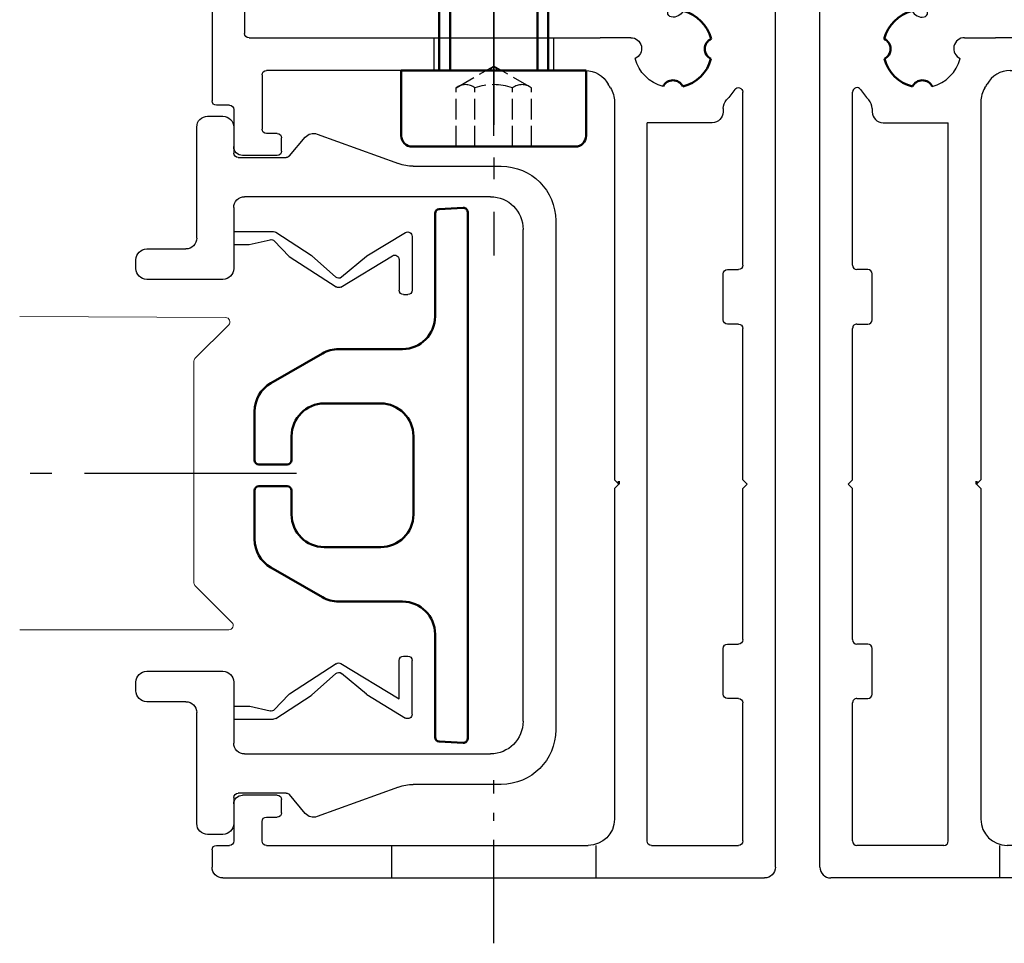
# Model space of a CAD drawing. Header units: inches. Extents: x -96941 to 10978768, y -673 to 1070890.
# Tile 207 of 256: x 63757 to 63802, y 3548 to 3591. Entities that reach past the tile are written whole.
import ezdxf

# ---------------------------------------------------------------- set-up
doc = ezdxf.new("R2010")
doc.units = ezdxf.units.IN
for name, pattern in [('AM_DIN_F_W050', [6.25, 4.75, -1.5]), ('AM_DIN_G_W050', [13.75, 9.75, -1.5, 1, -1.5]), ('AM_DIN_G_W050x2', [6.875, 4.75, -0.875, 0.375, -0.875]), ('CENTER', [7, 4, -1, 1, -1])]:
    doc.linetypes.add(name, pattern=pattern)
for name, color, linetype, lineweight in [('!_A_01_TENKÁ', 8, 'Continuous', 13), ('AM_0', 7, 'Continuous', 50), ('AM_3', 6, 'AM_DIN_F_W050', 25), ('AM_7', 4, 'AM_DIN_G_W050', 25), ('AM_8', 1, 'Continuous', 25), ('Bauseitig_AM_0', 9, 'Continuous', 50), ('Bauseitig_AM_3', 9, 'AM_DIN_F_W050', 25), ('Bauseitig_AM_7', 9, 'AM_DIN_G_W050', 25)]:
    doc.layers.add(name, color=color, linetype=linetype, lineweight=lineweight)

# ---------------------------------------------------------------- blocks, each defined once
blk = doc.blocks.new('o')
at = {"color": 7, "linetype": 'Continuous'}
for p, q in [((350.75, -72.281), (375.65, -72.281)), ((350.25, -73.581), (350.25, -72.781)), ((376.15, -72.781), (376.15, -117.881)), ((350.45, -73.781), (351.05, -73.781)), ((352.75, -73.781), (367.55, -73.781)), ((370.45, -73.781), (374.45, -73.781)), ((351.25, -75.681), (351.25, -73.981)), ((352.55, -73.981), (352.55, -74.881)), ((370.25, -73.981), (370.25, -106.981)), ((374.65, -73.981), (374.65, -80.331)), ((352.75, -75.081), (353.25, -75.081)), ((368.75, -90.181), (368.75, -74.981)), ((353.45, -75.281), (353.45, -75.881)), ((353.25, -76.081), (351.65, -76.081)), ((374.45, -80.531), (373.95, -80.531)), ((373.75, -80.731), (373.75, -82.831)), ((373.95, -83.031), (374.45, -83.031)), ((374.65, -83.231), (374.65, -90.181)), ((368.75, -90.181), (368.95, -90.381)), ((368.95, -90.381), (368.75, -90.581)), ((374.65, -90.181), (374.85, -90.381)), ((374.85, -90.381), (374.65, -90.581)), ((368.75, -107.942), (368.75, -90.581)), ((374.65, -90.581), (374.65, -97.531)), ((374.45, -97.731), (373.95, -97.731)), ((373.75, -97.931), (373.75, -100.031)), ((373.95, -100.231), (374.45, -100.231)), ((374.65, -100.431), (374.65, -108.391)), ((351.25, -107.581), (351.25, -105.881)), ((353.25, -105.481), (351.65, -105.481)), ((353.45, -105.681), (353.45, -106.281)), ((352.55, -109.181), (352.55, -106.681)), ((353.25, -106.481), (352.75, -106.481)), ((373.25, -106.981), (370.25, -106.981)), ((373.75, -107.634), (373.75, -107.481)), ((350.25, -117.881), (350.25, -107.981)), ((351.05, -107.781), (350.45, -107.781)), ((363, -109.381), (352.75, -109.381)), ((363, -109.381), (363.2, -109.581)), ((363.2, -109.581), (363.4, -109.381)), ((367.41, -109.381), (363.4, -109.381)), ((351.95, -110.881), (368.087, -110.881)), ((369.498, -110.888), (368.087, -110.882)), ((351.75, -113.081), (351.75, -111.081)), ((371.2, -112.037), (371.2, -114.381)), ((374.65, -112.371), (374.65, -116.681)), ((355, -113.281), (351.95, -113.281)), ((355.2, -114.381), (355.2, -113.481)), ((372.4, -114.381), (372.4, -114.135)), ((351.75, -116.681), (351.75, -114.781)), ((351.95, -114.581), (355, -114.581)), ((371.4, -114.581), (372.2, -114.581)), ((356.758, -116.781), (356.97, -116.414)), ((357.43, -116.414), (357.642, -116.781)), ((368.758, -116.781), (368.97, -116.414)), ((369.43, -116.414), (369.642, -116.781)), ((356.584, -116.881), (351.95, -116.881)), ((358, -116.881), (357.815, -116.881)), ((358.2, -117.081), (358.2, -118.181)), ((368.2, -117.081), (368.2, -118.181)), ((368.584, -116.881), (368.4, -116.881)), ((374.45, -116.881), (369.815, -116.881)), ((358, -118.381), (350.75, -118.381)), ((375.65, -118.381), (368.4, -118.381))]:
    blk.add_line(p, q, dxfattribs=at)
for centre, radius, start, end in [((350.75, -72.781), 0.5, 90, 180), ((375.65, -72.781), 0.5, 0, 90), ((350.45, -73.581), 0.2, 180, 270), ((351.05, -73.981), 0.2, 0, 90), ((352.75, -73.981), 0.2, 90, 180), ((367.55, -74.981), 1.2, 0, 90), ((370.45, -73.981), 0.2, 90, 180), ((374.45, -73.981), 0.2, 0, 90), ((352.75, -74.881), 0.2, 180, 270), ((353.25, -75.281), 0.2, 0, 90), ((351.65, -75.681), 0.4, 180, 270), ((353.25, -75.881), 0.2, 270, 0), ((373.95, -80.731), 0.2, 90, 180), ((374.45, -80.331), 0.2, 270, 0), ((373.95, -82.831), 0.2, 180, 270), ((374.45, -83.231), 0.2, 0, 90), ((373.95, -97.931), 0.2, 90, 180), ((374.45, -97.531), 0.2, 270, 0), ((373.95, -100.031), 0.2, 180, 270), ((374.45, -100.431), 0.2, 0, 90), ((351.65, -105.881), 0.4, 90, 180), ((353.25, -105.681), 0.2, 0, 90), ((353.25, -106.281), 0.2, 270, 0), ((352.75, -106.681), 0.2, 90, 180), ((373.25, -107.481), 0.5, 0, 90), ((351.05, -107.581), 0.2, 270, 0), ((374.33, -107.634), 0.58, 180, 223.646), ((350.45, -107.981), 0.2, 90, 180), ((367.55, -107.942), 1.2, 327.976, 0), ((371.45, -110.381), 3.4, 33.5573, 43.646), ((371.45, -110.381), 3.4, 147.976, 151.4281), ((371.45, -110.381), 1.8, 104.826, 165.573), ((374.45, -108.391), 0.2, 213.5573, 0), ((367.41, -108.181), 1.2, 270, 331.4281), ((352.75, -109.181), 0.2, 180, 270), ((369.5, -110.388), 0.5, 269.78, 65.5752), ((351.95, -111.081), 0.2, 90, 180), ((371.4, -112.037), 0.2, 100.8635, 180), ((371.457, -112.333), 0.501, 24.9478, 100.8635), ((371.45, -110.381), 3.4, 293.7307, 326.4427), ((374.45, -112.371), 0.2, 0, 146.4427), ((351.95, -113.081), 0.2, 180, 270), ((355, -113.481), 0.2, 0, 90), ((373.1, -114.135), 0.7, 113.7307, 180), ((355, -114.381), 0.2, 270, 0), ((371.4, -114.381), 0.2, 180, 270), ((372.2, -114.381), 0.2, 270, 0), ((351.95, -114.781), 0.2, 90, 180), ((357.2, -116.547), 0.266, 30, 150), ((369.2, -116.547), 0.266, 30, 150), ((351.95, -116.681), 0.2, 180, 270), ((356.584, -116.681), 0.2, 270, 330), ((357.815, -116.681), 0.2, 210, 270), ((368.584, -116.681), 0.2, 270, 330), ((369.815, -116.681), 0.2, 210, 270), ((374.45, -116.681), 0.2, 270, 0), ((358, -117.081), 0.2, 0, 90), ((368.4, -117.081), 0.2, 90, 180), ((350.75, -117.881), 0.5, 180, 270), ((375.65, -117.881), 0.5, 270, 0), ((358, -118.181), 0.2, 270, 0), ((368.4, -118.181), 0.2, 180, 270)]:
    blk.add_arc(centre, radius, start, end, dxfattribs=at)
at = {"layer": 'AM_0', "color": 7, "linetype": 'CENTER'}
blk.add_line((368.95, -90.381), (368.95, -90.52), dxfattribs=at)
at = {"layer": 'AM_0', "color": 7, "linetype": 'Continuous'}
for centre, radius, start, end in [((371.443, -108.431), 0.5, 204.8238, 335.5752), ((371.45, -110.381), 1.8, 14.826, 75.573), ((373.4, -110.375), 0.5, 114.8238, 245.5752), ((371.45, -110.381), 1.8, 284.8513, 345.573)]:
    blk.add_arc(centre, radius, start, end, dxfattribs=at)
blk = doc.blocks.new('clipprofil_zu')
at = {"color": 7, "linetype": 'Continuous'}
for p, q in [((67.705, 248.265), (66.905, 248.265)), ((106.505, 248.265), (105.705, 248.265)), ((65.905, 247.265), (65.905, 243.665)), ((68.705, 240.265), (68.705, 247.265)), ((104.705, 247.265), (104.705, 240.265)), ((107.505, 243.665), (107.505, 247.265)), ((64.905, 242.665), (54.705, 242.665)), ((118.705, 242.665), (108.505, 242.665)), ((53.705, 241.665), (53.705, 240.265)), ((119.705, 240.265), (119.705, 241.665)), ((54.705, 239.265), (57.105, 239.265)), ((62.105, 239.265), (67.705, 239.265)), ((64.305, 239.265), (64.305, 235.605)), ((65.505, 239.265), (65.505, 237.842)), ((105.705, 239.265), (111.305, 239.265)), ((107.905, 239.265), (107.905, 237.889)), ((109.105, 239.265), (109.105, 235.605)), ((116.305, 239.265), (118.705, 239.265)), ((57.505, 238.865), (57.505, 234.451)), ((61.105, 215.665), (61.105, 238.265)), ((112.305, 238.265), (112.305, 215.665)), ((115.905, 234.451), (115.905, 238.865)), ((65.505, 237.842), (65.053, 235.915)), ((107.916, 237.797), (108.357, 235.915)), ((65.166, 235.535), (66.594, 234.165)), ((108.245, 235.535), (106.849, 234.197)), ((64.37, 235.388), (66.468, 232.157)), ((109.041, 235.388), (106.943, 232.157)), ((57.362, 234.145), (55.642, 232.701)), ((66.594, 234.165), (69.398, 229.848)), ((106.791, 234.126), (104.012, 229.848)), ((117.769, 232.701), (116.048, 234.145)), ((68.496, 229.883), (66.505, 232.108)), ((104.915, 229.883), (106.905, 232.108)), ((55.345, 231.593), (58.064, 224.122)), ((115.346, 224.122), (118.066, 231.593)), ((69.405, 229.423), (66.532, 224.672)), ((66.586, 227.071), (68.504, 229.359)), ((104.005, 229.423), (107.245, 224.065)), ((106.824, 227.071), (104.906, 229.359)), ((66.551, 227.021), (64.405, 223.472)), ((106.86, 227.021), (109.006, 223.472)), ((66.875, 224.065), (69.702, 224.065)), ((70.102, 223.665), (70.102, 223.265)), ((103.309, 223.665), (103.309, 223.265)), ((107.245, 224.065), (103.709, 224.065)), ((58.305, 222.754), (58.305, 214.665)), ((64.747, 222.865), (69.702, 222.865)), ((108.663, 222.865), (103.709, 222.865)), ((115.105, 214.665), (115.105, 222.754)), ((109.305, 212.665), (64.105, 212.665)), ((63.305, 209.665), (110.105, 209.665))]:
    blk.add_line(p, q, dxfattribs=at)
for centre, radius, start, end in [((66.905, 247.265), 1, 90, 180), ((67.705, 247.265), 1, 0, 90), ((105.705, 247.265), 1, 90, 180), ((106.505, 247.265), 1, 0, 90), ((64.905, 243.665), 1, 270, 0), ((108.505, 243.665), 1, 180, 270), ((54.705, 241.665), 1, 90, 180), ((118.705, 241.665), 1, 0, 90), ((54.705, 240.265), 1, 180, 270), ((67.705, 240.265), 1, 270, 0), ((105.705, 240.265), 1, 180, 270), ((118.705, 240.265), 1, 270, 0), ((57.105, 238.865), 0.4, 0, 90), ((62.105, 238.265), 1, 90, 180), ((111.305, 238.265), 1, 0, 90), ((116.305, 238.865), 0.4, 90, 180), ((108.305, 237.889), 0.4, 180, 193.19995), ((64.705, 235.605), 0.4, 180, 213), ((65.443, 235.824), 0.4, 166.80005, 226.19995), ((107.968, 235.824), 0.4, 313.80005, 13.19995), ((108.705, 235.605), 0.4, 327, 0), ((57.105, 234.451), 0.4, 310, 0), ((107.126, 233.908), 0.4, 133.80005, 147), ((116.305, 234.451), 0.4, 180, 230), ((56.284, 231.935), 1, 130, 200), ((117.126, 231.935), 1, 340, 50), ((66.803, 232.375), 0.4, 213, 221.81428), ((106.607, 232.375), 0.4, 318.18572, 327), ((68.198, 229.616), 0.4, 320.03105, 41.81428), ((69.063, 229.63), 0.4, 328.84533, 33), ((104.348, 229.63), 0.4, 147, 211.15467), ((105.213, 229.616), 0.4, 138.18572, 219.96895), ((66.893, 226.814), 0.4, 140.03105, 148.84533), ((106.517, 226.814), 0.4, 31.15467, 39.96895), ((66.875, 224.465), 0.4, 148.84533, 270), ((54.305, 222.754), 4, 0, 20), ((69.702, 223.665), 0.4, 0, 90), ((103.709, 223.665), 0.4, 90, 180), ((119.105, 222.754), 4, 160, 180), ((64.747, 223.265), 0.4, 148.84533, 270), ((69.702, 223.265), 0.4, 270, 0), ((103.709, 223.265), 0.4, 180, 270), ((108.663, 223.265), 0.4, 270, 31.15467), ((64.105, 215.665), 3, 180, 270), ((109.305, 215.665), 3, 270, 0), ((63.305, 214.665), 5, 180, 270), ((110.105, 214.665), 5, 270, 0)]:
    blk.add_arc(centre, radius, start, end, dxfattribs=at)
blk = doc.blocks.new('Inlay_Screen_2')
at = {"color": 7, "linetype": 'Continuous'}
for p, q in [((8366.953, 6301.167), (8368.053, 6301.224)), ((8366.763, 6300.967), (8366.763, 6296.235)), ((8368.263, 6276.846), (8368.263, 6301.025)), ((8361.579, 6294.534), (8359.213, 6293.168)), ((8365.263, 6294.735), (8362.329, 6294.735)), ((8361.663, 6292.235), (8364.263, 6292.235)), ((8358.463, 6291.869), (8358.463, 6289.635)), ((8360.163, 6289.635), (8360.163, 6290.735)), ((8365.763, 6290.735), (8365.763, 6287.135)), ((8358.663, 6289.435), (8359.963, 6289.435)), ((8358.463, 6288.235), (8358.463, 6286.001)), ((8359.963, 6288.435), (8358.663, 6288.435)), ((8360.163, 6287.135), (8360.163, 6288.235)), ((8364.263, 6285.635), (8361.663, 6285.635)), ((8359.213, 6284.702), (8361.579, 6283.336)), ((8362.329, 6283.135), (8365.263, 6283.135)), ((8366.763, 6281.635), (8366.763, 6276.904)), ((8368.053, 6276.646), (8366.953, 6276.704))]:
    blk.add_line(p, q, dxfattribs=at)
for centre, radius, start, end in [((8368.063, 6301.025), 0.2, 0, 93), ((8366.963, 6300.967), 0.2, 93, 180), ((8365.263, 6296.235), 1.5, 270, 0), ((8362.329, 6293.235), 1.5, 90, 120), ((8359.963, 6291.869), 1.5, 120, 180), ((8361.663, 6290.735), 1.5, 90, 180), ((8364.263, 6290.735), 1.5, 0, 90), ((8358.663, 6289.635), 0.2, 180, 270), ((8359.963, 6289.635), 0.2, 270, 0), ((8358.663, 6288.235), 0.2, 90, 180), ((8359.963, 6288.235), 0.2, 0, 90), ((8361.663, 6287.135), 1.5, 180, 270), ((8364.263, 6287.135), 1.5, 270, 0), ((8359.963, 6286.001), 1.5, 180, 240), ((8362.329, 6284.635), 1.5, 240, 270), ((8365.263, 6281.635), 1.5, 0, 90), ((8366.963, 6276.904), 0.2, 180, 267), ((8368.063, 6276.846), 0.2, 267, 0)]:
    blk.add_arc(centre, radius, start, end, dxfattribs=at)
blk = doc.blocks.new('DIN 7984 A2 5x16 IS3 Zyl')
at = {"layer": 'Bauseitig_AM_0'}
for p, q in [((-3, 4.25), (0, 4.25)), ((0, 4.25), (0, 2.5)), ((-3.5, 3.75), (-3.5, -3.75)), ((0, 2.5), (1.909, 2.5)), ((0, 2.5), (0, -2.5)), ((1.909, 2.5), (2.4, 2.5)), ((2.4, 2.5), (15.509, 2.5)), ((15.509, 2.5), (16, 2.009)), ((15.509, -2.5), (15.509, 2.5)), ((16, 2.009), (0, 2.009)), ((16, -2.009), (16, 2.009)), ((16, -2.009), (0, -2.009)), ((15.509, -2.5), (16, -2.009)), ((0, -2.5), (0, -4.25)), ((0, -2.5), (1.909, -2.5)), ((1.909, -2.5), (2.4, -2.5)), ((2.4, -2.5), (15.509, -2.5)), ((-3, -4.25), (0, -4.25))]:
    blk.add_line(p, q, dxfattribs=at)
for centre, start, end in [((-3, 3.75), 90, 180), ((-3, -3.75), 180, 270)]:
    blk.add_arc(centre, 0.5, start, end, dxfattribs=at)
at = {"layer": 'Bauseitig_AM_3', "ltscale": 0.2}
for p, q in [((-3.5, 1.733), (-0.8, 1.733)), ((-0.8, 1.733), (0.2, 0)), ((-3.5, 0.866), (-0.8, 0.866)), ((-0.8, -1.733), (0.2, 0)), ((-3.5, -0.866), (-0.8, -0.866)), ((-3.5, -1.733), (-0.8, -1.733))]:
    blk.add_line(p, q, dxfattribs=at)
for centre, radius, start, end in [((-1.357, 1.299), 0.705, 322.1211, 37.8789), ((-3.25, 0), 2.599, 340.5288, 19.4712), ((-1.357, -1.299), 0.705, 322.1211, 37.8789)]:
    blk.add_arc(centre, radius, start, end, dxfattribs=at)
at = {"layer": 'Bauseitig_AM_7'}
blk.add_line((21, 0), (-8.5, 0), dxfattribs=at)

msp = doc.modelspace()

# ---------------------------------------------------------------- linework, layer by layer
at = {"layer": '!_A_01_TENKÁ', "color": 14, "true_color": 0xa30000}
for p, q in [((63766.461, 3576.896), (63756.993, 3576.946)), ((63766.602, 3576.555), (63765.051, 3575.004)), ((63764.993, 3574.863), (63764.992, 3564.728)), ((63766.751, 3562.887), (63765.051, 3564.588)), ((63756.993, 3562.546), (63766.61, 3562.546))]:
    msp.add_line(p, q, dxfattribs=at)
for centre, start, end in [((63766.46, 3576.696), 315, 89.7), ((63765.193, 3574.863), 135, 180), ((63765.192, 3564.729), 180.3, 225), ((63766.61, 3562.746), 270, 45)]:
    msp.add_arc(centre, 0.2, start, end, dxfattribs=at)
at = {"layer": 'AM_3', "color": 14, "true_color": 0xa30000}
for p, q in [((63776.035, 3589.744), (63776.035, 3588.244)), ((63781.535, 3589.744), (63781.535, 3588.244)), ((63774.085, 3552.639), (63774.085, 3551.139)), ((63783.485, 3552.639), (63783.485, 3551.139)), ((63802.035, 3552.639), (63802.035, 3551.139))]:
    msp.add_line(p, q, dxfattribs=at)
at = {"layer": 'AM_7', "color": 14, "true_color": 0xa30000}
for p, q in [((63778.785, 3585.244), (63778.785, 3610.244)), ((63677.471, 3569.746), (63770.693, 3569.746))]:
    msp.add_line(p, q, dxfattribs=at)
at = {"layer": 'AM_7', "color": 14, "linetype": 'AM_DIN_G_W050x2', "true_color": 0xa30000}
msp.add_line((63778.785, 3548.144), (63778.785, 3555.644), dxfattribs=at)

# ---------------------------------------------------------------- block references
at = {"color": 14, "true_color": 0xa30000, "xscale": -0.5, "yscale": 0.5, "zscale": 0.5, "rotation": 90}
msp.add_blockref('clipprofil_zu', (63886.467, 3612.997), dxfattribs=at)
at = {"layer": 'AM_0', "color": 14, "true_color": 0xa30000, "rotation": 89.99999999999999}
msp.add_blockref('DIN 7984 A2 5x16 IS3 Zyl', (63778.785, 3588.244), dxfattribs=at)
at = {"layer": 'AM_0', "color": 14, "true_color": 0xa30000, "xscale": -1, "rotation": 180}
msp.add_blockref('Inlay_Screen_2', (55409.329, 9858.58), dxfattribs=at)
at = {"layer": 'AM_8', "color": 14, "true_color": 0xa30000, "xscale": -1, "rotation": 180}
msp.add_blockref('o', (63415.585, 3478.863), dxfattribs=at)
at = {"layer": 'AM_8', "color": 14, "true_color": 0xa30000, "rotation": 180}
msp.add_blockref('o', (64169.935, 3478.863), dxfattribs=at)

doc.saveas('drawing.dxf')
